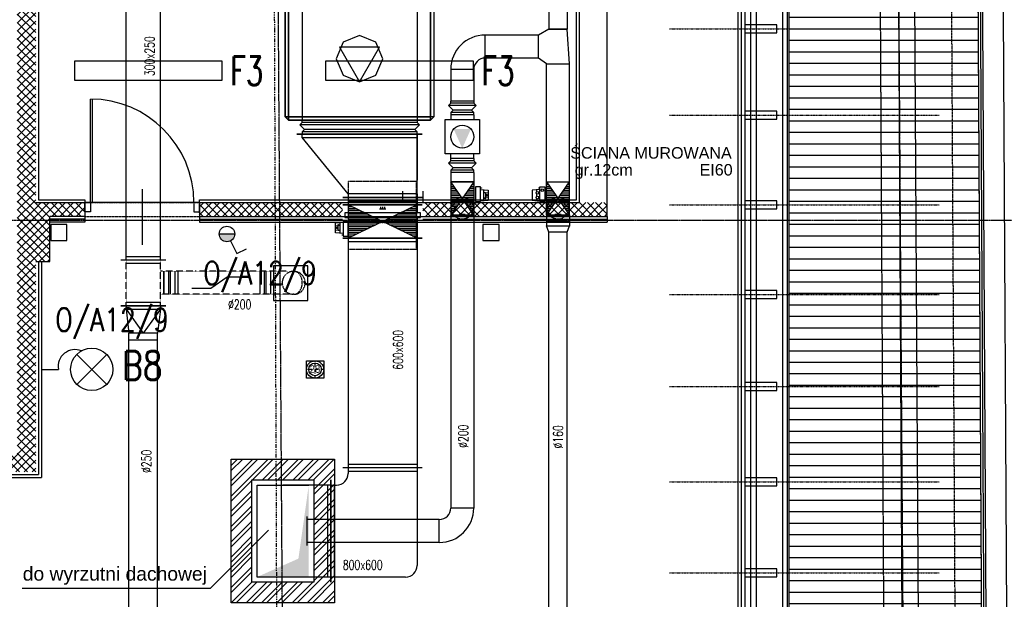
# Model space of a CAD drawing. Header units: inches. Extents: x -281236 to -70395, y 38777 to 102341.
# Tile 210 of 244: x -139553 to -138696, y 68738 to 69243. Entities that reach past the tile are written whole.
import ezdxf
from ezdxf.enums import TextEntityAlignment as Align

# ---------------------------------------------------------------- set-up
doc = ezdxf.new("R2010")
doc.units = ezdxf.units.IN
doc.header["$MEASUREMENT"] = 0
for name, pattern in [('00-inst$0$DASHDOT', [1, 0.5, -0.25, 0, -0.25]), ('CENTER', [2, 1.25, -0.25, 0.25, -0.25]), ('DASHDOT', [1, 0.5, -0.25, 0, -0.25]), ('DASHED', [0.75, 0.5, -0.25]), ('DASHED2', [0.375, 0.25, -0.125])]:
    doc.linetypes.add(name, pattern=pattern)
doc.layers.get('0').update_dxf_attribs({"color": 101})
for name, color, linetype in [('Drz---drzwi', 5, 'Continuous'), ('E-80', 6, 'Continuous'), ('E-90', 6, 'Continuous'), ('E35', 6, 'Continuous'), ('Ins-kan', 54, 'Continuous'), ('Ins-went', 141, 'Continuous'), ('Ins-went-opis', 141, 'Continuous'), ('Os-osie glowne', 8, 'CENTER'), ('piony_K_nr', 240, 'Continuous'), ('Pos-drewno', 22, 'Continuous'), ('Sc-cegla pelna', 32, 'Continuous'), ('Sc-cegla pelna-hatch', 8, 'Continuous'), ('Sc-drewno', 22, 'Continuous'), ('Sc-gk', 120, 'Continuous'), ('Sc-gk-hatch', 8, 'Continuous'), ('Sc-izolacja term-obrys', 132, 'Continuous'), ('Sc-izolacja term-styropian', 151, 'STYROPIAN-KA'), ('Sc-nad', 5, 'DASHED2'), ('Sc-silikat', 61, 'Continuous'), ('W-idok', 9, 'Continuous'), ('W-idok nad', 5, 'DASHED2'), ('W-otwor-strop', 126, 'Continuous')]:
    doc.layers.add(name, color=color, linetype=linetype)
doc.layers.add('ha_sc_proj', color=251, linetype='Continuous', lineweight=13)
doc.styles.add('ROMANS', font='romans', dxfattribs={"width": 0.85})
doc.styles.add('tab-bud$0$ROMANS', font='romans', dxfattribs={"width": 0.7})
doc.styles.add('TYTUL2', font='ARIAL.TTF')
doc.linetypes.add('BATTING', pattern='A,0.0001,-0.1,[134,ltypeshp.shx,S=0.1,R=0,X=-0.1,Y=0],-0.2,[134,ltypeshp.shx,S=0.1,R=180,X=0.1,Y=0],-0.1', length=0.4001)
doc.linetypes.add('STYROPIAN-KA', pattern='A,0.0001,-0.1,[135,ltypeshp.shx,S=0.1,R=0,X=-0.1,Y=0],0,[135,ltypeshp.shx,S=0.1,R=180,X=0.1,Y=0],-0.1', length=0.2001)

# ---------------------------------------------------------------- blocks, each defined once
blk = doc.blocks.new('E_WYPUSTL')
at = {"layer": 'E35'}
for p, q in [((0.2712, -0.1149), (0.501, 0.1149)), ((0.2712, 0.1149), (0.501, -0.1149)), ((0, 0), (0.1298, 0))]:
    blk.add_line(p, q, dxfattribs=at)
blk.add_circle((0.3861, 0), 0.1625, dxfattribs=at)
blk.add_arc((0.2579, 0.0218), 0.13, 67.68308, 189.66515, dxfattribs=at)
blk = doc.blocks.new('_0630_DRZWI_90')
at = {"ltscale": 7}
for p, q in [((5, 8), (5, 98)), ((6.8, 8), (6.8, 97.98))]:
    blk.add_line(p, q, dxfattribs=at)
at = {"ltscale": 25}
for p, q in [((50, 19.7), (50, -28.9)), ((5, 8), (0, 8)), ((0, 8), (5, 8)), ((0, 0), (0, 8)), ((5, 0), (0, 0)), ((5, 0), (0, 0)), ((95, 8), (5, 8)), ((5, 8), (5, 0)), ((95, 8), (95, 0)), ((100, 8), (95, 8)), ((95, 0), (100, 0)), ((95, 0), (100, 0)), ((100, 0), (100, 8))]:
    blk.add_line(p, q, dxfattribs=at)
at = {"ltscale": 7}
blk.add_arc((5, 8), 90, 0, 90, dxfattribs=at)
blk = doc.blocks.new('*U2443')
at = {"linetype": 'Continuous'}
h = blk.add_hatch(dxfattribs=at)
h.set_pattern_fill('LINE', color=4, scale=127, angle=90, style=0)
h.paths.add_polyline_path([(-145, -300), (145, -300), (-145, 300), (145, 300)])
at = {"color": 1, "linetype": 'Continuous', "lineweight": -2}
for p, q in [((-145, -345), (-145, 345)), ((145, 345), (145, -345)), ((-110, 18), (-126.028, 18)), ((-110, 1), (-126.028, 1)), ((-110, 18), (-114.916, 22.916)), ((-110, 18), (-114.916, 13.084)), ((-110, 1), (-114.916, 5.916)), ((-110, 1), (-114.916, -3.916)), ((-110, -26.5), (-110, 26.776)), ((0, 26.5), (0, -26.776)), ((0, 16), (4.916, 20.916)), ((0, 16), (16.028, 16)), ((0, 16), (4.916, 11.084)), ((0, -1), (4.916, 3.916)), ((-110, -16), (-126.028, -16)), ((-110, -16), (-114.916, -11.084)), ((-110, -16), (-114.916, -20.916)), ((0, -1), (16.028, -1)), ((0, -1), (4.916, -5.916)), ((0, -18), (4.916, -13.084)), ((0, -18), (16.028, -18)), ((0, -18), (4.916, -22.916))]:
    blk.add_line(p, q, dxfattribs=at)
at = {"color": 4, "linetype": 'DASHED'}
for p, q in [((240.5, 295.5), (-350.5, 295.5)), ((-350.5, -295.5), (-350.5, 295.5)), ((240.5, -295.5), (240.5, 295.5)), ((240.5, -295.5), (-350.5, -295.5))]:
    blk.add_line(p, q, dxfattribs=at)
at = {"color": 4, "linetype": 'Continuous'}
for p, q in [((-145, 300), (145, -300)), ((145, 300), (-145, -300)), ((127.5, -300), (1.5, -300)), ((1.5, -300), (1.5, -343)), ((127.5, -343), (127.5, -300)), ((1.5, -343), (127.5, -343)), ((10.5, -410), (4.5, -343)), ((103.082, -370), (6.918, -370)), ((99.5, -410), (10.5, -410)), ((25.079, -385.5), (25.079, -382.5)), ((25.079, -382.5), (31, -382.5)), ((79, -385.5), (25.079, -385.5)), ((31, -382.5), (31, -370)), ((34.979, -410), (38.326, -385.5)), ((48.5, -402), (48.5, -385.5)), ((61.5, -402), (48.5, -402)), ((61.5, -385.5), (61.5, -402)), ((75.021, -410), (71.674, -385.5)), ((79, -370), (79, -385.5)), ((105.5, -343), (99.5, -410)), ((117.5, -352), (117.5, -343)), ((119.5, -352), (117.5, -352)), ((119.5, -343), (119.5, -352))]:
    blk.add_line(p, q, dxfattribs=at)
at = {"color": 0, "linetype": 'ByBlock', "lineweight": -2}
for p, q in [((-145, 300), (-75, 300)), ((-35, 330), (-75, 330)), ((-75, 330), (-75, -330)), ((-35, -330), (-35, 330)), ((-35, 300), (145, 300)), ((-145, -300), (-75, -300)), ((-75, -330), (-35, -330)), ((-35, -300), (145, -300))]:
    blk.add_line(p, q, dxfattribs=at)
blk = doc.blocks.new('_gslkflhklgj')
at = {"linetype": '00-inst$0$DASHDOT', "ltscale": 5}
for p, q in [((7.5, 0), (-7.5, 0)), ((0, -7.5), (0, 7.5))]:
    blk.add_line(p, q, dxfattribs=at)
for radius in [7.5, 5.5]:
    blk.add_circle((0, 0), radius)
blk = doc.blocks.new('centrala')
at = {"layer": 'Ins-went'}
for p, q in [((113.6, 2.6), (9.6, 24.1)), ((-3, -3), (0, 0)), ((0, 0), (123.5, 0)), ((123.5, 0), (126.5, -3)), ((-3, -247.5), (-3, -3)), ((126.5, -3), (126.5, -247.5)), ((36.58, -28.17), (86.92, -28.17)), ((49, -61.73), (36.58, -28.17)), ((61.75, -28.17), (49, -61.73)), ((74.5, -61.73), (61.75, -28.17)), ((86.92, -28.17), (74.5, -61.73)), ((46.31, -101.8), (15.44, -101.8)), ((61.75, -110.74), (61.75, -122.66)), ((46.31, -131.6), (15.44, -131.6)), ((79.12, -186.9), (44.38, -186.9)), ((44.38, -186.9), (61.75, -217.2)), ((61.75, -217.2), (79.12, -186.9)), ((0, -250.5), (-3, -247.5)), ((126.5, -247.5), (123.5, -250.5)), ((123.5, -250.5), (0, -250.5))]:
    blk.add_line(p, q, dxfattribs=at)
for points in [[(113.6, 24.1, 0), (113.6, 2.6, 0), (9.6, 2.6, 0), (9.6, 24.1, 0)], [(61.6, 11.2, 0), (63.12, 11.83, 0), (63.75, 13.35, 0), (63.12, 14.87, 0), (61.6, 15.5, 0), (60.08, 14.87, 0), (59.45, 13.35, 0), (60.08, 11.83, 0)], [(-3, -3, 0), (0, -3, 0), (0, 0, 0)], [(0, 0, 0), (0, -3, 0), (123.5, -3, 0), (123.5, 0, 0)], [(123.5, 0, 0), (123.5, -3, 0), (126.5, -3, 0)], [(-3, -247.5, 0), (0, -247.5, 0), (0, -3, 0), (-3, -3, 0)], [(0, -247.5, 0), (123.5, -247.5, 0), (123.5, -3, 0), (0, -3, 0)], [(0, -3, 0), (123.5, -3, 0), (123.5, -86.9, 0), (0, -86.9, 0)], [(126.5, -247.5, 0), (123.5, -247.5, 0), (123.5, -3, 0), (126.5, -3, 0)], [(0, -86.9, 0), (123.5, -86.9, 0), (123.5, -146.5, 0), (0, -146.5, 0)], [(61.75, -128.62, 0), (70.18, -125.13, 0), (73.67, -116.7, 0), (70.18, -108.27, 0), (61.75, -104.78, 0), (53.32, -108.27, 0), (49.83, -116.7, 0), (53.32, -125.13, 0)], [(0, -146.5, 0), (123.5, -146.5, 0), (123.5, -247.5, 0), (0, -247.5, 0)], [(61.75, -217.2, 0), (76.03, -211.28, 0), (81.95, -197, 0), (76.03, -182.72, 0), (61.75, -176.8, 0), (47.47, -182.72, 0), (41.55, -197, 0), (47.47, -211.28, 0)], [(0, -250.5, 0), (0, -247.5, 0), (-3, -247.5, 0)], [(0, -250.5, 0), (123.5, -250.5, 0), (123.5, -247.5, 0), (0, -247.5, 0)], [(126.5, -247.5, 0), (123.5, -247.5, 0), (123.5, -250.5, 0)]]:
    blk.add_polyline3d(points, close=True, dxfattribs=at)
for points in [[(11.6, 24.1, 0), (11.6, 24.6, 0), (111.6, 24.6, 0), (111.6, 24.1, 0)], [(111.6, 2.6, 0), (111.6, 2.1, 0), (11.6, 2.1, 0), (11.6, 2.6, 0)], [(11.6, 0, 0), (11.6, 2.1, 0), (111.6, 2.1, 0), (111.6, 0, 0)], [(111.9, -250.5, 0), (111.9, -252.6, 0), (11.9, -252.6, 0), (11.9, -250.5, 0)]]:
    blk.add_polyline3d(points, dxfattribs=at)
blk = doc.blocks.new('*U2448')
at = {"linetype": 'Continuous'}
h = blk.add_hatch(dxfattribs=at)
h.set_pattern_fill('LINE', color=4, scale=127, angle=90, style=0)
h.paths.add_polyline_path([(145, 100), (-145, -100), (145, -100), (-145, 100)])
at = {"color": 4, "linetype": 'Continuous'}
for p, q in [((-16.5, 226), (-22.5, 159)), ((-0.742, 186), (-20.742, 186)), ((72.5, 226), (-16.5, 226)), ((39.388, 186), (16.612, 186)), ((76.082, 186), (56.742, 186)), ((78.5, 159), (72.5, 226)), ((-145, 100), (145, -100)), ((145, 100), (-145, -100)), ((-25.5, 116), (-25.5, 159)), ((-25.5, 159), (100.5, 159)), ((100.5, 116), (-25.5, 116)), ((92.5, 168), (90.5, 168)), ((90.5, 168), (90.5, 159)), ((92.5, 159), (92.5, 168)), ((100.5, 159), (100.5, 116))]:
    blk.add_line(p, q, dxfattribs=at)
at = {"color": 1, "linetype": 'Continuous', "lineweight": -2}
for p, q in [((-145, -100), (-145, 100)), ((145, 100), (145, -100)), ((-140, 18), (-156.028, 18)), ((-140, 1), (-156.028, 1)), ((-140, 18), (-144.916, 22.916)), ((-140, 18), (-144.916, 13.084)), ((-140, 1), (-144.916, 5.916)), ((-140, 1), (-144.916, -3.916)), ((-140, -26.5), (-140, 26.776)), ((-30, 26.5), (-30, -26.776)), ((-30, 16), (-25.084, 20.916)), ((-30, 16), (-13.972, 16)), ((-30, 16), (-25.084, 11.084)), ((-30, -1), (-25.084, 3.916)), ((-140, -16), (-156.028, -16)), ((-140, -16), (-144.916, -11.084)), ((-140, -16), (-144.916, -20.916)), ((-30, -1), (-13.972, -1)), ((-30, -1), (-25.084, -5.916)), ((-30, -18), (-25.084, -13.084)), ((-30, -18), (-13.972, -18)), ((-30, -18), (-25.084, -22.916))]:
    blk.add_line(p, q, dxfattribs=at)
at = {"color": 0, "linetype": 'ByBlock', "lineweight": -2}
for p, q in [((-145, 100), (-145, -100)), ((-145, 100), (145, 100)), ((145, 100), (145, -100)), ((-145, -100), (145, -100))]:
    blk.add_line(p, q, dxfattribs=at)
at = {"color": 4, "linetype": 'Continuous'}
for centre in [(7.935, 179.239), (48.065, 179.239), (71.996, 137)]:
    blk.add_circle(centre, 11, dxfattribs=at)
at = {"color": 4, "linetype": 'DASHED'}
blk.add_circle((-85, 0), 95.5, dxfattribs=at)
blk = doc.blocks.new('*U2449')
at = {"linetype": 'Continuous'}
h = blk.add_hatch(dxfattribs=at)
h.set_pattern_fill('LINE', color=4, scale=127, angle=90, style=0)
h.paths.add_polyline_path([(145, 100), (-145, -100), (145, -100), (-145, 100)])
at = {"color": 4, "linetype": 'Continuous'}
for p, q in [((-78.5, 159), (-72.5, 226)), ((-76.082, 186), (20.082, 186)), ((-72.5, 226), (16.5, 226)), ((-52, 186), (-52, 201.5)), ((-52, 201.5), (1.921, 201.5)), ((-48.021, 226), (-44.674, 201.5)), ((-34.5, 201.5), (-34.5, 218)), ((-34.5, 218), (-21.5, 218)), ((-21.5, 218), (-21.5, 201.5)), ((-7.979, 226), (-11.326, 201.5)), ((1.921, 198.5), (-4, 198.5)), ((-4, 198.5), (-4, 186)), ((1.921, 201.5), (1.921, 198.5)), ((16.5, 226), (22.5, 159)), ((-145, 100), (145, -100)), ((145, 100), (-145, -100)), ((25.5, 159), (-100.5, 159)), ((-100.5, 159), (-100.5, 116)), ((-100.5, 116), (25.5, 116)), ((-92.5, 159), (-92.5, 168)), ((-92.5, 168), (-90.5, 168)), ((-90.5, 168), (-90.5, 159)), ((25.5, 116), (25.5, 159))]:
    blk.add_line(p, q, dxfattribs=at)
at = {"color": 1, "linetype": 'Continuous', "lineweight": -2}
for p, q in [((-145, -100), (-145, 100)), ((145, 100), (145, -100)), ((30, 18), (13.972, 18)), ((30, 1), (13.972, 1)), ((30, 18), (25.084, 22.916)), ((30, 18), (25.084, 13.084)), ((30, 1), (25.084, 5.916)), ((30, 1), (25.084, -3.916)), ((30, -26.5), (30, 26.776)), ((140, 26.5), (140, -26.776)), ((140, 16), (144.916, 20.916)), ((140, 16), (156.028, 16)), ((140, 16), (144.916, 11.084)), ((140, -1), (144.916, 3.916)), ((30, -16), (13.972, -16)), ((30, -16), (25.084, -11.084)), ((30, -16), (25.084, -20.916)), ((140, -1), (156.028, -1)), ((140, -1), (144.916, -5.916)), ((140, -18), (144.916, -13.084)), ((140, -18), (156.028, -18)), ((140, -18), (144.916, -22.916))]:
    blk.add_line(p, q, dxfattribs=at)
at = {"color": 0, "linetype": 'ByBlock', "lineweight": -2}
for p, q in [((-145, 100), (-145, -100)), ((-145, 100), (145, 100)), ((145, 100), (145, -100)), ((-145, -100), (145, -100))]:
    blk.add_line(p, q, dxfattribs=at)
at = {"color": 4, "linetype": 'DASHED'}
blk.add_circle((85, 0), 95.5, dxfattribs=at)

msp = doc.modelspace()

# ---------------------------------------------------------------- hatches: boundary and pattern name
at = {"layer": 'E35'}
msp.add_hatch(color=256, dxfattribs=at).paths.add_polyline_path([(-139365.77, 69056.22, -1), (-139379.27, 69056.22)])
at = {"layer": 'ha_sc_proj', "linetype": 'Continuous', "ltscale": 10}
h = msp.add_hatch(dxfattribs=at)
h.set_pattern_fill('ANSI37', color=256, scale=40, angle=-1e-14, style=0)
h.paths.add_polyline_path([(-139574.94, 68865.49), (-139574.94, 68849.49), (-139538.94, 68849.49), (-139538.94, 69520.49), (-139563.79, 69520.49), (-139563.79, 69504.49), (-139554.94, 69504.49), (-139554.94, 68865.49)])
h.paths.add_polyline_path([(-139590.94, 68849.49), (-139590.94, 68865.49), (-139855.75, 68865.49), (-139855.75, 68849.49)])
h = msp.add_hatch(dxfattribs=at)
h.set_pattern_fill('ANSI37', color=256, scale=40, angle=-1e-14, style=0)
h.paths.add_polyline_path([(-139496.77, 69083.53), (-139511.02, 69083.53), (-139511.02, 69071.53), (-139496.77, 69071.53)])
h.paths.add_polyline_path([(-139511.02, 69083.53), (-139526.52, 69083.53), (-139526.52, 69071.53), (-139511.02, 69071.53)])
h.paths.add_polyline_path([(-139526.52, 69083.53), (-139538.94, 69083.53), (-139538.94, 69032.37), (-139526.77, 69032.37), (-139526.77, 69071.53), (-139526.52, 69071.53)])
h = msp.add_hatch(dxfattribs=at)
h.set_pattern_fill('ANSI37', color=256, scale=40, angle=-1e-14, style=0)
h.paths.add_polyline_path([(-139323.84, 69083.53), (-139326.77, 69083.53), (-139344.77, 69083.53), (-139396.77, 69083.53), (-139396.77, 69071.53), (-139323.84, 69071.53)])
h.paths.add_polyline_path([(-139272.1, 69083.53), (-139323.84, 69083.53), (-139323.84, 69071.53), (-139272.1, 69071.53)])
h.paths.add_polyline_path([(-139150.52, 69083.53), (-139202.1, 69083.53), (-139202.1, 69071.53), (-139150.52, 69071.53)])
h.paths.add_polyline_path([(-139092.5, 69083.53), (-139135.02, 69083.53), (-139135.02, 69071.53), (-139092.5, 69071.53)])
h.paths.add_polyline_path([(-139135.02, 69083.53), (-139150.52, 69083.53), (-139150.52, 69071.53), (-139135.02, 69071.53)])
h.paths.add_polyline_path([(-139076.5, 69083.53), (-139092.5, 69083.53), (-139092.5, 69071.53), (-139076.5, 69071.53)])
h.paths.add_polyline_path([(-139041.77, 69083.53), (-139076.5, 69083.53), (-139076.5, 69071.53), (-139041.77, 69071.53)])
at = {"layer": 'Sc-cegla pelna-hatch'}
h = msp.add_hatch(dxfattribs=at)
h.set_pattern_fill('ANSI32', color=256, scale=25, style=0)
h.set_pattern_definition([(45, (-882.937, 74.453), (-6.6291261, 6.6291261), []), (45, (-878.517, 74.453), (-6.6291261, 6.6291261), [])])
h.paths.add_polyline_path([(-139278.84, 68860.37), (-139368.84, 68860.37), (-139368.84, 68735.37), (-139278.84, 68735.37)])
h.paths.add_polyline_path([(-139296.84, 68842.37), (-139296.84, 68753.37), (-139350.84, 68753.37), (-139350.84, 68842.37)], flags=16)
at = {"layer": 'W-idok', "ltscale": 4}
h = msp.add_hatch(dxfattribs=at)
h.set_pattern_fill('LINE', color=256, scale=80, style=0)
h.set_pattern_definition([(0, (8294.63, 984.719), (0, 10), [])])
h.paths.add_polyline_path([(-138724.21, 70218.64), (-138883.34, 70057.31), (-138883.34, 66832.43), (-138704.54, 66653.63)])

# ---------------------------------------------------------------- linework, layer by layer
at = {"color": 1, "linetype": 'Continuous', "lineweight": -2}
for p, q in [((-139076.5, 69234.23, 2), (-139092.5, 69234.23, 2)), ((-139157.8, 69101.59, 2), (-139177.8, 69101.59, 2)), ((-139177.8, 69072.59, 2), (-139157.8, 69072.59, 2)), ((-139094.47, 69072.63, 2), (-139074.47, 69072.63, 2))]:
    msp.add_line(p, q, dxfattribs=at)
at = {"color": 4, "linetype": 'Continuous'}
for p, q in [((-139074.47, 69068.63, 2), (-139094.47, 69068.63, 2)), ((-139074.47, 69067.13, 2), (-139094.47, 69067.13, 2))]:
    msp.add_line(p, q, dxfattribs=at)
at = {"layer": 'E35'}
for p, q in [((-139379.27, 69056.22), (-139365.77, 69056.22)), ((-139369.5, 69050.19), (-139363.97, 69039.15)), ((-139363.97, 69039.15), (-139355.43, 69043.43))]:
    msp.add_line(p, q, dxfattribs=at)
for points in [[(-139376.9, 69189.69), (-139504.9, 69189.69), (-139504.9, 69206.69), (-139376.9, 69206.69)], [(-139158.39, 69189.69), (-139286.39, 69189.69), (-139286.39, 69206.69), (-139158.39, 69206.69)]]:
    msp.add_lwpolyline(points, close=True, dxfattribs=at)
msp.add_circle((-139372.52, 69056.22), 6.75, dxfattribs=at)
at = {"layer": 'Ins-went', "linetype": 'DASHED', "ltscale": 0.6}
for p, q in [((-139460.34, 69033.75, 2), (-139460.34, 69673.15, 2)), ((-139430.34, 69033.75, 2), (-139430.34, 69673.15, 2)), ((-139457.84, 67876.65, 2), (-139457.84, 68969.95, 2)), ((-139432.84, 67876.65, 2), (-139432.84, 68969.95, 2))]:
    msp.add_line(p, q, dxfattribs=at)
at = {"layer": 'Ins-went'}
for p, q in [((-139092.5, 69552.79, -48094.79), (-139092.5, 69234.23, 2)), ((-139076.5, 69552.79, -48094.79), (-139076.5, 69234.23, 2)), ((-139307.1, 69429.65, 2), (-139307.1, 69155.05, 2)), ((-139207.1, 69429.65, 2), (-139207.1, 69155.05, 2)), ((-139147.8, 69209.23, 2), (-139147.8, 69229.23, 2)), ((-139101.5, 69229.23, 2), (-139147.8, 69229.23, 2)), ((-139092.5, 69234.23, 2), (-139101.5, 69229.23, 2)), ((-139101.5, 69209.23, 2), (-139101.5, 69229.23, 2)), ((-139092.5, 69234.23, 2), (-139076.5, 69234.23, 2)), ((-139074.5, 69204.23, 2), (-139076.5, 69234.23, 2)), ((-139101.5, 69209.23, 2), (-139147.8, 69209.23, 2)), ((-139094.5, 69204.23, 2), (-139101.5, 69209.23, 2)), ((-139094.47, 69204.23, 2), (-139074.47, 69204.23, 2)), ((-139094.47, 69101.63, 2), (-139094.47, 69204.23, 2)), ((-139074.47, 69101.63, 2), (-139074.47, 69204.23, 2)), ((-139157.8, 69199.23, 2), (-139177.8, 69199.23, 2)), ((-139177.8, 69199.23, 2), (-139177.8, 69171.83, 2)), ((-139157.8, 69199.23, 2), (-139157.8, 69171.83, 2)), ((-139179.8, 69167.83, 2), (-139177.8, 69169.83, 2)), ((-139155.8, 69167.83, 2), (-139179.8, 69167.83, 2)), ((-139175.8, 69163.83, 2), (-139179.8, 69167.83, 2)), ((-139157.8, 69171.83, 2), (-139177.8, 69171.83, 2)), ((-139177.8, 69169.83, 2), (-139177.8, 69171.83, 2)), ((-139157.8, 69169.83, 2), (-139177.8, 69169.83, 2)), ((-139155.8, 69167.83, 2), (-139159.8, 69163.83, 2)), ((-139157.8, 69171.83, 2), (-139157.8, 69169.83, 2)), ((-139157.8, 69169.83, 2), (-139155.8, 69167.83, 2)), ((-139177.8, 69161.83, 2), (-139175.8, 69163.83, 2)), ((-139157.8, 69161.83, 2), (-139177.8, 69161.83, 2)), ((-139177.8, 69161.83, 2), (-139177.8, 69159.83, 2)), ((-139157.8, 69159.83, 2), (-139177.8, 69159.83, 2)), ((-139177.8, 69159.8, 2), (-139177.8, 69155.8, 2)), ((-139159.8, 69163.83, 2), (-139175.8, 69163.83, 2)), ((-139159.8, 69163.83, 2), (-139157.8, 69161.83, 2)), ((-139157.8, 69159.83, 2), (-139157.8, 69161.83, 2)), ((-139157.8, 69159.8, 2), (-139157.8, 69155.8, 2)), ((-139202.6, 69155.05, 2), (-139311.6, 69155.05, 2)), ((-139311.6, 69155.05, 2), (-139202.6, 69155.05, 2)), ((-139309.1, 69151.05, 2), (-139307.1, 69153.05, 2)), ((-139205.1, 69151.05, 2), (-139309.1, 69151.05, 2)), ((-139305.1, 69147.05, 2), (-139309.1, 69151.05, 2)), ((-139307.1, 69153.05, 2), (-139307.1, 69155.05, 2)), ((-139207.1, 69153.05, 2), (-139307.1, 69153.05, 2)), ((-139205.1, 69151.05, 2), (-139209.1, 69147.05, 2)), ((-139207.1, 69155.05, 2), (-139207.1, 69153.05, 2)), ((-139207.1, 69153.05, 2), (-139205.1, 69151.05, 2)), ((-139182.8, 69125.8, 2), (-139182.8, 69155.8, 2)), ((-139182.8, 69155.8, 2), (-139152.8, 69155.8, 2)), ((-139152.8, 69155.8, 2), (-139152.8, 69125.8, 2)), ((-139202.6, 69143.05, 2), (-139311.6, 69143.05, 2)), ((-139311.6, 69143.05, 2), (-139202.6, 69143.05, 2)), ((-139307.1, 69145.05, 2), (-139305.1, 69147.05, 2)), ((-139207.1, 69145.05, 2), (-139307.1, 69145.05, 2)), ((-139307.1, 69145.05, 2), (-139307.1, 69143.05, 2)), ((-139307.1, 69140.05, 2), (-139307.1, 69143.05, 2)), ((-139209.1, 69147.05, 2), (-139305.1, 69147.05, 2)), ((-139209.1, 69147.05, 2), (-139207.1, 69145.05, 2)), ((-139207.1, 69143.05, 2), (-139207.1, 69145.05, 2)), ((-139207.1, 69143.05, 2), (-139207.1, 69103.05, 2)), ((-139207.1, 69140.05, 2), (-139207.1, 69143.05, 2)), ((-139307.1, 69140.05, 2), (-139207.1, 69140.05, 2)), ((-139267.1, 69091.05, 2), (-139307.1, 69140.05, 2)), ((-139207.1, 69091.05, 2), (-139207.1, 69140.05, 2)), ((-139152.8, 69125.8, 2), (-139182.8, 69125.8, 2)), ((-139177.8, 69121.8, 2), (-139177.8, 69125.8, 2)), ((-139157.8, 69121.8, 2), (-139157.8, 69125.8, 2)), ((-139179.8, 69117.8, 2), (-139177.8, 69119.8, 2)), ((-139155.8, 69117.8, 2), (-139179.8, 69117.8, 2)), ((-139175.8, 69113.8, 2), (-139179.8, 69117.8, 2)), ((-139157.8, 69121.8, 2), (-139177.8, 69121.8, 2)), ((-139177.8, 69119.8, 2), (-139177.8, 69121.8, 2)), ((-139157.8, 69119.8, 2), (-139177.8, 69119.8, 2)), ((-139155.8, 69117.8, 2), (-139159.8, 69113.8, 2)), ((-139157.8, 69121.8, 2), (-139157.8, 69119.8, 2)), ((-139157.8, 69119.8, 2), (-139155.8, 69117.8, 2)), ((-139177.8, 69111.8, 2), (-139175.8, 69113.8, 2)), ((-139157.8, 69111.8, 2), (-139177.8, 69111.8, 2)), ((-139177.8, 69111.8, 2), (-139177.8, 69109.8, 2)), ((-139157.8, 69109.8, 2), (-139177.8, 69109.8, 2)), ((-139177.8, 69109.79, 2), (-139177.8, 69101.59, 2)), ((-139159.8, 69113.8, 2), (-139175.8, 69113.8, 2)), ((-139159.8, 69113.8, 2), (-139157.8, 69111.8, 2)), ((-139157.8, 69109.8, 2), (-139157.8, 69111.8, 2)), ((-139157.8, 69109.79, 2), (-139157.8, 69101.59, 2)), ((-139207.1, 69091.05, 2), (-139267.1, 69091.05, 2)), ((-139267.1, 69091.05, 2), (-139267.1, 69088.05, 2)), ((-139207.1, 69091.05, 2), (-139207.1, 69088.05, 2)), ((-139202.6, 69088.05, 2), (-139271.6, 69088.05, 2)), ((-139271.6, 69088.05, 2), (-139202.6, 69088.05, 2)), ((-139202.6, 69081.55, 2), (-139271.6, 69081.55, 2)), ((-139267.1, 69088.05, 2), (-139267.1, 69081.55, 2)), ((-139267.1, 69085.05, 2), (-139207.1, 69085.05, 2)), ((-139207.1, 69084.55, 2), (-139267.1, 69084.55, 2)), ((-139207.1, 69088.05, 2), (-139207.1, 69081.55, 2)), ((-139177.8, 69072.59, 2), (-139177.8, 68817.89, 2)), ((-139157.8, 69072.59, 2), (-139157.8, 68817.89, 2)), ((-139094.47, 69072.63, 2), (-139094.47, 69063.13, 2)), ((-139074.47, 69072.63, 2), (-139074.47, 69063.13, 2)), ((-139094.47, 69063.16, 2), (-139074.47, 69063.16, 2)), ((-139092.47, 69057.86, 2), (-139094.47, 69063.16, 2)), ((-139076.47, 69057.86, 2), (-139092.47, 69057.86, 2)), ((-139092.47, 68691.26, 2), (-139092.47, 69057.86, 2)), ((-139076.47, 69057.86, 2), (-139074.47, 69063.16, 2)), ((-139076.47, 68691.26, 2), (-139076.47, 69057.86, 2)), ((-139271.6, 69052.57, 2), (-139202.6, 69052.57, 2)), ((-139267.1, 69052.57, 2), (-139267.1, 68852.87, 2)), ((-139267.1, 69049.57, 2), (-139207.1, 69049.57, 2)), ((-139207.1, 69052.57, 2), (-139207.1, 68852.87, 2)), ((-139464.84, 69033.75, 2), (-139425.84, 69033.75, 2)), ((-139460.34, 69036.75, 2), (-139430.34, 69036.75, 2)), ((-139460.34, 69030.75, 2), (-139430.34, 69030.75, 2)), ((-139427.34, 69023.75, 2), (-139427.34, 69003.75, 2)), ((-139427.34, 69003.75, 2), (-139427.34, 69023.75, 2)), ((-139423.34, 69023.75, 2), (-139423.34, 69003.75, 2)), ((-139421.84, 69023.75, 2), (-139421.84, 69003.75, 2)), ((-139417.84, 69023.75, 2), (-139417.84, 69003.72, 2)), ((-139415.06, 69003.72), (-139415.06, 69023.72)), ((-139343.96, 69023.72), (-139343.96, 69003.72)), ((-139339.96, 69003.72), (-139339.96, 69023.72)), ((-139338.46, 69003.72), (-139338.46, 69023.72)), ((-139334.46, 69003.72), (-139334.46, 69023.72)), ((-139430.34, 68996.75, 2), (-139460.34, 68996.75, 2)), ((-139464.84, 68993.75, 2), (-139425.84, 68993.75, 2)), ((-139425.84, 68993.75, 2), (-139464.84, 68993.75, 2)), ((-139460.34, 68990.75, 2), (-139430.34, 68990.75, 2)), ((-139460.34, 68990.75, 2), (-139457.84, 68969.95, 2)), ((-139460.34, 68990.75, 2), (-139445.34, 68969.95, 2)), ((-139430.34, 68990.75, 2), (-139445.34, 68969.95, 2)), ((-139430.34, 68990.75, 2), (-139432.84, 68969.95, 2)), ((-139432.84, 68969.95, 2), (-139457.84, 68969.95, 2)), ((-139432.84, 68963.95, 2), (-139457.84, 68963.95, 2)), ((-139202.6, 68852.87, 2), (-139271.6, 68852.87, 2)), ((-139207.1, 68855.87, 2), (-139267.1, 68855.87, 2)), ((-139267.1, 68852.87, 2), (-139267.1, 68847.87, 2)), ((-139267.1, 68849.87, 2), (-139207.1, 68849.87, 2)), ((-139207.1, 68852.87, 2), (-139207.1, 68767.87, 2)), ((-139282.1, 68753.37, 2), (-139282.1, 68842.37, 2)), ((-139282.1, 68842.37, 2), (-139282.1, 68753.37, 2)), ((-139346.34, 68757.87), (-139346.34, 68837.87)), ((-139346.34, 68837.87), (-139301.34, 68837.87)), ((-139282.1, 68837.87, 2), (-139323.84, 68837.87, 2)), ((-139285.1, 68837.87, 2), (-139285.1, 68757.87, 2)), ((-139282.1, 68837.87, 2), (-139277.1, 68837.87, 2)), ((-139279.1, 68757.87, 2), (-139279.1, 68837.87, 2)), ((-139157.8, 68817.89, 2), (-139177.8, 68817.89, 2)), ((-139302.7, 68785.39, 2), (-139302.7, 68810.39, 2)), ((-139187.8, 68807.89, 2), (-139302.1, 68807.89, 2)), ((-139187.8, 68787.89, 2), (-139187.8, 68807.89, 2)), ((-139187.8, 68787.89, 2), (-139302.1, 68787.89, 2)), ((-139282.1, 68757.87, 2), (-139346.34, 68757.87, 2)), ((-139217.1, 68757.87, 2), (-139282.1, 68757.87, 2))]:
    msp.add_line(p, q, dxfattribs=at)
at = {"layer": 'Ins-went', "linetype": 'DASHED', "ltscale": 0.4}
for p, q in [((-139460.34, 68993.75, 2), (-139460.34, 69033.75, 2)), ((-139430.34, 68993.75, 2), (-139430.34, 69033.75, 2)), ((-139400.06, 69023.72), (-139430.34, 69023.72)), ((-139319.46, 69023.72), (-139400.06, 69023.72)), ((-139314.46, 69003.72), (-139430.34, 69003.72)), ((-139460.34, 68993.75, 2), (-139460.34, 68990.75, 2)), ((-139430.34, 68993.75, 2), (-139430.34, 68990.75, 2))]:
    msp.add_line(p, q, dxfattribs=at)
at = {"layer": 'Ins-went', "linetype": 'Continuous'}
for p, q in [((-139372.4, 69018.72), (-139386.62, 69008.72)), ((-139355.81, 69018.72), (-139372.4, 69018.72)), ((-139386.62, 69008.72), (-139403.21, 69008.72))]:
    msp.add_line(p, q, dxfattribs=at)
at = {"layer": 'Ins-went'}
msp.add_lwpolyline([(-139219.77, 69093.53), (-139219.77, 69083.53), (-139201.77, 69083.53), (-139201.77, 69093.53)], dxfattribs=at)
msp.add_circle((-139167.8, 69140.8, 2), 10, dxfattribs=at)
for centre, radius, start, end in [((-139147.8, 69199.23, 2), 30, 90, 180), ((-139147.8, 69199.23, 2), 10, 90, 180), ((-139277.1, 68847.87, 2), 10, 270, 0), ((-139187.8, 68817.89, 2), 10, 270, 0), ((-139187.8, 68817.89, 2), 30, 270, 0), ((-139217.1, 68767.87, 2), 10, 270, 0)]:
    msp.add_arc(centre, radius, start, end, dxfattribs=at)
at = {"layer": 'Ins-went', "linetype": 'DASHED2', "ltscale": 0.3}
for ratio, start_param, end_param in [(1, 3.141593, 6.283185), (0.75, 0, 3.141593), (1, 0, 3.141593)]:
    msp.add_ellipse((-139314.46, 69013.72), major_axis=(0, -10), ratio=ratio, start_param=start_param, end_param=end_param, dxfattribs=at)
at = {"layer": 'Ins-went'}
for points in [[(-139160.3, 69147.42, 2), (-139167.8, 69130.8, 2), (-139175.3, 69147.42, 2)], [(-139301.34, 68757.87), (-139346.34, 68757.87), (-139301.34, 68837.87), (-139310.34, 68773.87)]]:
    msp.add_solid(points, dxfattribs=at)
at = {"layer": 'Ins-went-opis'}
for p in [(-139336.3, 68798.7), (-139550.77, 68748.17)]:
    msp.add_line(p, (-139386.84, 68748.17), dxfattribs=at)
at = {"layer": 'Os-osie glowne'}
for p, q in [((-139308.98, 66437.11), (-139336.18, 70509.53)), ((-138768.97, 66437.11), (-138796.17, 70509.53)), ((-143539.56, 69068.12), (-138351.04, 69068.12))]:
    msp.add_line(p, q, dxfattribs=at)
at = {"layer": 'Pos-drewno'}
for points in [[(-138922.01, 69231.1), (-138894.01, 69231.1), (-138894.01, 69238.1), (-138922.01, 69238.1)], [(-138922.02, 69156.1), (-138894.02, 69156.1), (-138894.02, 69163.1), (-138922.02, 69163.1)], [(-138922.03, 69078.1), (-138894.03, 69078.1), (-138894.03, 69085.1), (-138922.03, 69085.1)], [(-138922.04, 69000.07), (-138894.04, 69000.07), (-138894.04, 69007.07), (-138922.04, 69007.07)], [(-138922.04, 68920.07), (-138894.04, 68920.07), (-138894.04, 68927.07), (-138922.04, 68927.07)], [(-138922.04, 68837.07), (-138894.04, 68837.07), (-138894.04, 68844.07), (-138922.04, 68844.07)], [(-138922.04, 68758.07), (-138894.04, 68758.07), (-138894.04, 68765.07), (-138922.04, 68765.07)]]:
    msp.add_lwpolyline(points, close=True, dxfattribs=at)
at = {"layer": 'Sc-cegla pelna'}
for p, q in [((-139065.77, 69083.53), (-139065.77, 69278.46)), ((-139538.94, 69083.53), (-139526.52, 69083.53)), ((-139526.52, 69083.53), (-139496.27, 69083.53)), ((-139396.27, 69083.53), (-139396.27, 69071.53)), ((-139526.77, 69032.37), (-139526.77, 69071.53)), ((-139538.94, 69032.37), (-139526.77, 69032.37))]:
    msp.add_line(p, q, dxfattribs=at)
for points in [[(-139041.77, 69071.53), (-139041.77, 69278.46)], [(-139496.27, 69083.53), (-139496.27, 69071.53), (-139526.52, 69071.53)], [(-139396.27, 69083.53), (-139150.52, 69083.53)], [(-139150.52, 69083.53), (-139065.77, 69083.53)], [(-139526.52, 69071.53), (-139526.77, 69071.53)], [(-139396.27, 69071.53), (-139150.52, 69071.53)], [(-139150.52, 69071.53), (-139041.77, 69071.53)]]:
    msp.add_lwpolyline(points, dxfattribs=at)
at = {"layer": 'Sc-cegla pelna-hatch'}
for p, q in [((-139536.44, 69501.03), (-139536.44, 69086.03)), ((-139068.27, 69228.46), (-139068.27, 69501.03)), ((-139536.44, 69086.03), (-139526.52, 69086.03)), ((-139526.52, 69086.03), (-139496.27, 69086.03)), ((-139496.27, 69086.03), (-139496.27, 69083.53))]:
    msp.add_line(p, q, dxfattribs=at)
for points in [[(-139150.52, 69086.03), (-139068.27, 69086.03), (-139068.27, 69228.46)], [(-139396.27, 69083.53), (-139396.27, 69086.03), (-139150.02, 69086.03)]]:
    msp.add_lwpolyline(points, dxfattribs=at)
at = {"layer": 'Sc-drewno'}
for p, q in [((-138759.81, 66701.68), (-138778.94, 70170.53)), ((-138773.89, 66715.7), (-138792.87, 70156.53))]:
    msp.add_line(p, q, dxfattribs=at)
for points in [[(-139511.77, 69064.53), (-139525.77, 69064.53), (-139525.77, 69050.53), (-139511.77, 69050.53), (-139511.77, 69064.53)], [(-139135.77, 69064.53), (-139149.77, 69064.53), (-139149.77, 69050.53), (-139135.77, 69050.53), (-139135.77, 69064.53)]]:
    msp.add_lwpolyline(points, dxfattribs=at)
at = {"layer": 'Sc-gk'}
for p, q in [((-138928.04, 70019.66), (-138928.04, 66870.06)), ((-138925.04, 70022.66), (-138925.04, 66867.06))]:
    msp.add_line(p, q, dxfattribs=at)
at = {"layer": 'Sc-gk-hatch', "linetype": 'BATTING', "ltscale": 0.25}
msp.add_line((-138917.04, 69492.1), (-138917.04, 67938.57), dxfattribs=at)
at = {"layer": 'Sc-izolacja term-obrys'}
for p, q in [((-138922.04, 70025.66), (-138922.04, 66864.06)), ((-138912.04, 69492.1), (-138912.04, 67938.57)), ((-139496.27, 69071.53), (-139496.27, 69066.53)), ((-139396.27, 69071.53), (-139396.27, 69066.53)), ((-139041.77, 69071.53), (-139041.77, 69066.53)), ((-139533.94, 69032.37), (-139533.94, 68844.49)), ((-139855.77, 68844.49), (-139533.94, 68844.49))]:
    msp.add_line(p, q, dxfattribs=at)
for points in [[(-139496.27, 69066.53), (-139526.52, 69066.53)], [(-139396.27, 69066.53), (-139041.77, 69066.53)]]:
    msp.add_lwpolyline(points, dxfattribs=at)
at = {"layer": 'Sc-izolacja term-styropian', "linetype": 'BATTING', "ltscale": 0.12}
for p in [(-139536.44, 69032.37), (-139855.77, 68846.99)]:
    msp.add_line(p, (-139536.44, 68846.99), dxfattribs=at)
for points in [[(-139496.27, 69069.03), (-139526.52, 69069.03)], [(-139396.27, 69069.03), (-139272.1, 69069.03)], [(-139202.1, 69069.03), (-139041.77, 69069.03)]]:
    msp.add_lwpolyline(points, dxfattribs=at)
at = {"layer": 'Sc-nad', "ltscale": 4}
msp.add_line((-139496.27, 69083.53), (-139396.77, 69083.53), dxfattribs=at)
at = {"layer": 'Sc-nad'}
msp.add_line((-139496.27, 69071.53), (-139396.77, 69071.53), dxfattribs=at)
at = {"layer": 'Sc-silikat'}
for points in [[(-139368.84, 68860.37), (-139278.84, 68860.37), (-139278.84, 68735.37), (-139368.84, 68735.37)], [(-139350.84, 68842.37), (-139296.84, 68842.37), (-139296.84, 68753.37), (-139350.84, 68753.37)]]:
    msp.add_lwpolyline(points, close=True, dxfattribs=at)
at = {"layer": 'W-idok', "linetype": 'DASHED'}
msp.add_line((-138789.98, 66731.71), (-138808.78, 70140.53), dxfattribs=at)
at = {"layer": 'W-idok'}
for p, q in [((-138888.84, 66830.86), (-138888.84, 70058.85)), ((-138884.84, 66826.86), (-138884.84, 70062.85)), ((-138883.34, 66832.43), (-138883.34, 70057.31)), ((-138883.34, 66832.43), (-138883.34, 70057.31))]:
    msp.add_line(p, q, dxfattribs=at)
at = {"layer": 'W-idok', "linetype": 'DASHDOT'}
for p, q in [((-138987.42, 69234.6), (-138752.83, 69234.6)), ((-138987.43, 69159.6), (-138752.84, 69159.6)), ((-138987.44, 69081.6), (-138752.85, 69081.6)), ((-138987.45, 69003.57), (-138752.86, 69003.57)), ((-138987.45, 68923.57), (-138752.86, 68923.57)), ((-138987.45, 68840.57), (-138752.86, 68840.57)), ((-138987.45, 68761.57), (-138752.86, 68761.57))]:
    msp.add_line(p, q, dxfattribs=at)
at = {"layer": 'W-idok'}
for points in [[(-141885.04, 67299.93), (-141886.65, 68969.03), (-139962.64, 68970.89), (-139965.1, 66625.95), (-138682.38, 66624.6), (-138702.37, 70247.53), (-143194.52, 70247.53), (-143170.34, 66627.79), (-141884.39, 66629.02), (-141884.99, 67246.63)], [(-141903.04, 67299.91), (-141904.67, 68987.01), (-139944.62, 68988.91), (-139947.08, 66643.93), (-138700.48, 66642.62), (-138720.27, 70229.53), (-143176.4, 70229.53), (-143152.46, 66645.8), (-141902.4, 66647.01), (-141902.99, 67246.61)], [(-141905.04, 67299.91), (-141906.67, 68989.01), (-139942.62, 68990.91), (-139945.08, 66645.93), (-138702.49, 66644.62), (-138722.26, 70227.53), (-143174.39, 70227.53), (-143150.47, 66647.81), (-141904.41, 66649.01), (-141904.99, 67246.61)], [(-141907.04, 67299.9), (-141908.68, 68991), (-139940.61, 68992.91), (-139943.08, 66647.93), (-138704.5, 66646.62), (-138724.25, 70225.53), (-143172.37, 70225.53), (-143148.48, 66649.81), (-141906.41, 66651), (-141906.99, 67246.61)], [(-138704.54, 66653.63), (-138724.21, 70218.64)]]:
    msp.add_lwpolyline(points, dxfattribs=at)
at = {"layer": 'W-idok', "linetype": 'DASHED2'}
msp.add_lwpolyline([(-141930.04, 67299.88), (-141931.7, 69013.98), (-139917.59, 69015.93), (-139920.06, 66670.91), (-138727.63, 66669.65), (-138747.12, 70202.53), (-143149.22, 70202.53), (-143125.64, 66672.83), (-141929.43, 66673.98), (-141929.99, 67246.59)], dxfattribs=at)
at = {"layer": 'W-idok nad', "color": 7, "linetype": 'DASHDOT', "ltscale": 2}
msp.add_line((-139323.84, 67265.86), (-139332.35, 69609.23), dxfattribs=at)
at = {"layer": 'W-otwor-strop', "linetype": 'Continuous', "elevation": -2}
msp.add_lwpolyline([(-139332.11, 68998.43), (-139302.11, 68998.43), (-139302.11, 69028.43), (-139332.11, 69028.43)], close=True, dxfattribs=at)
at = {"layer": 'W-otwor-strop', "linetype": 'Continuous'}
msp.add_lwpolyline([(-139288.35, 68930.89), (-139303.35, 68930.89), (-139303.35, 68945.89), (-139288.35, 68945.89)], close=True, dxfattribs=at)

# ---------------------------------------------------------------- block references
at = {"layer": 'Drz---drzwi'}
msp.add_blockref('_0630_DRZWI_90', (-139496.27, 69075.53), dxfattribs=at)
at = {"layer": 'E35', "xscale": 113.4, "yscale": 113.4, "zscale": 113.3999999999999}
msp.add_blockref('E_WYPUSTL', (-139533.94, 68938.43), dxfattribs=at)
at = {"layer": 'Ins-kan'}
msp.add_blockref('_gslkflhklgj', (-139295.85, 68938.39), dxfattribs=at)
at = {"layer": 'Ins-went'}
msp.add_blockref('centrala', (-139319, 69405.65, 2), dxfattribs=at)
at = {"layer": 'Ins-went', "xscale": 0.1000000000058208, "yscale": 0.1000000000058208, "zscale": 0.1000000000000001}
for name, p, rotation in [('*U2443', (-139237.1, 69067.07, 2), 270), ('*U2449', (-139167.8, 69087.09, 4), 270), ('*U2448', (-139084.47, 69087.13, 2), 90)]:
    msp.add_blockref(name, p, dxfattribs=dict(at, rotation=rotation))

# ---------------------------------------------------------------- texts
at = {"layer": 'E-80', "style": 'ROMANS', "width": 0.8}
msp.add_text('B8', height=25, dxfattribs=at).set_placement((-139446.1, 68941.86), align=Align.MIDDLE)
at = {"layer": 'E-90', "style": 'ROMANS', "width": 0.8}
for p in [(-139343.7, 69020.78), (-139472.48, 68980.21)]:
    msp.add_text('O/A12/9', height=20, rotation=0, dxfattribs=at).set_placement(p, align=Align.MIDDLE)
at = {"layer": 'E35', "style": 'ROMANS', "width": 0.7}
for p in [(-139355.22, 69198.14), (-139136.7, 69198.14)]:
    msp.add_text('F3', height=25, dxfattribs=at).set_placement(p, align=Align.MIDDLE)
at = {"layer": 'Ins-went', "style": 'tab-bud$0$ROMANS', "width": 0.7}
for s, p in [('300x250', (-139435.68, 69193.56, 2)), ('600x600', (-139219.43, 68938.13, -2)), ('%%C200', (-139162.78, 68870.24, -2)), ('%%C160', (-139080.25, 68869.65, 0)), ('%%C250', (-139438.35, 68848.33, 2))]:
    msp.add_text(s, height=8.424, rotation=90, dxfattribs=at).set_placement(p)
for s, p in [('%%C200', (-139371.53, 68990.76, 0)), ('800x600', (-139271.7, 68764.16, -2))]:
    msp.add_text(s, height=8.424, dxfattribs=at).set_placement(p)
at = {"layer": 'Ins-went-opis', "style": 'TYTUL2'}
msp.add_text('do wyrzutni dachowej', height=12, dxfattribs=at).set_placement((-139550.19, 68754.72, 2))
at = {"layer": 'piony_K_nr', "style": 'TYTUL2', "width": 0.9}
msp.add_text('28', height=6.5, dxfattribs=at).set_placement((-139300.52, 68935.48, -76.7))
at = {"layer": 'Sc-cegla pelna', "style": 'TYTUL2'}
for s, p in [('ŚCIANA MUROWANA', (-139073.84, 69121.71)), ('gr.12cm               EI60', (-139069.97, 69107.04))]:
    msp.add_text(s, height=10, dxfattribs=at).set_placement(p)

doc.saveas('drawing.dxf')
